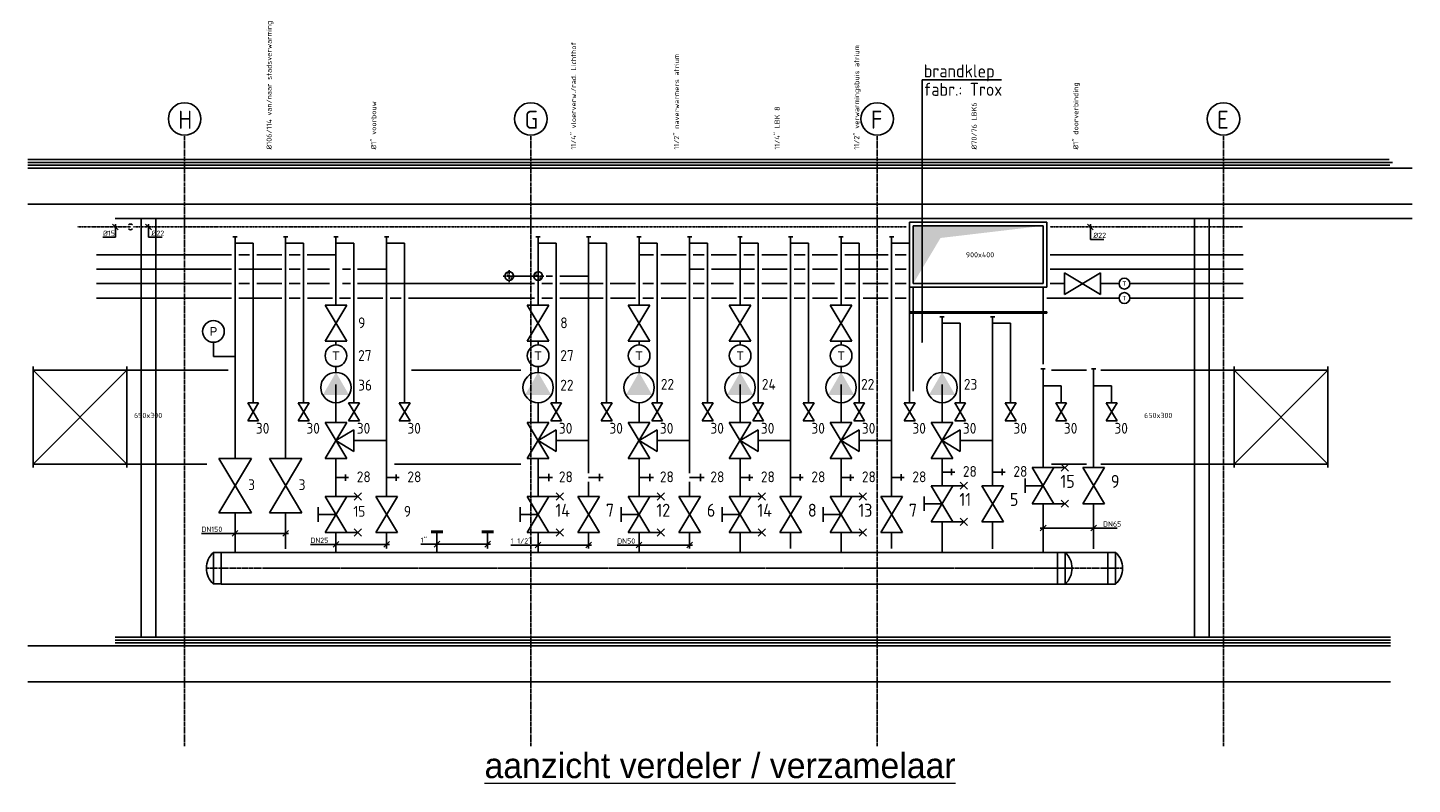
# Model space of a CAD drawing. Header units: millimetres. Extents: x -75 to 108309, y -75 to 76928.
# Tile 29 of 31: x 90459 to 100055, y 62519 to 67761. Entities that reach past the tile are written whole.
import ezdxf
from ezdxf.enums import TextEntityAlignment as Align

# ---------------------------------------------------------------- set-up
doc = ezdxf.new("R2010")
doc.units = ezdxf.units.MM
for name, pattern in [('2322107', [2000, 1000, 1000]), ('2322108', [7, 5, -2]), ('2322109', [10, 5, -2, 1, -2]), ('CENTER2', [28.575, 19.05, -3.175, 3.175, -3.175]), ('SMALL_DASH', [1.5, 0.5, -1])]:
    doc.linetypes.add(name, pattern=pattern)
for name, color, linetype in [('BL$2----BOUWKUNDIG', 8, 'Continuous'), ('BT$2----BOUWKUNDIG', 7, 'Continuous'), ('WL531---', 5, '2322109'), ('WL561---', 4, 'Continuous'), ('WL561---_AANVOER', 1, '2322107'), ('WL561---_AANVOER_D', 1, 'Continuous'), ('WL561---_AANVOER_HARTLIJ', 1, 'CENTER2'), ('WL561---_RETOUR', 5, '2322108'), ('WL561---_RETOUR_D', 5, 'Continuous'), ('WL561---_RETOUR_HARTLIJN', 1, 'CENTER2'), ('WL570---_TOEVOER_D', 3, 'Continuous'), ('WM531---', 1, 'Continuous'), ('WM5501--', 1, 'Continuous'), ('WM561---_AANVOER', 1, 'Continuous'), ('WM561---_RETOUR', 1, 'Continuous'), ('WM570---_RETOUR', 1, 'Continuous'), ('WM570---_TOEVOER', 1, 'Continuous')]:
    doc.layers.add(name, color=color, linetype=linetype)
doc.layers.add('BL$5----', color=7, linetype='Continuous', lineweight=0)
doc.styles.add('BURO-018', font='BUROFONT', dxfattribs={"height": 1.8})
doc.styles.add('EURO', font='eurr____.ttf', dxfattribs={"height": 90})
doc.styles.add('STABICAD-018', font='ISOCP.SHX', dxfattribs={"height": 36})
doc.styles.add('STABICAD-025', font='ISOCP.SHX', dxfattribs={"height": 50})
doc.dimstyles.new('STABICAD', dxfattribs={"dimscale": 50, "dimtxt": 1.8, "dimasz": 2, "dimexe": 0, "dimexo": 0, "dimgap": 1.5, "dimtad": 0, "dimdec": 0, "dimzin": 0, "dimdsep": 46, "dimtxsty": 'STABICAD-018', "dimblk1": 'OBLIQUE', "dimblk2": 'OBLIQUE', "dimsah": 1, "dimcen": -3, "dimadec": 1, "dimazin": 0, "dimtfac": 1, "dimtdec": 0, "dimtofl": 0, "dimtmove": 2, "dimatfit": 3, "dimfxl": 1, "dimtvp": 1.055556, "dimtolj": 1, "dimtzin": 0, "dimarcsym": 0})

# ---------------------------------------------------------------- blocks, each defined once
blk = doc.blocks.new('*U442')
at = {"color": 0, "linetype": 'Continuous'}
for p, q in [((0, 109.6), (5849, 109.6)), ((0, -109.6), (0, 109.6)), ((5849, 109.6), (5849, -109.6)), ((0, -109.6), (5849, -109.6))]:
    blk.add_line(p, q, dxfattribs=at)
at = {"layer": 'WL561---_AANVOER_HARTLIJ', "linetype": 'CENTER2'}
blk.add_line((0, 0), (5849, 0), dxfattribs=at)
at = {"layer": 'WM561---_RETOUR', "color": 2, "style": 'STABICAD-018'}
for tag, p in [('CODE', (91799.5, 65457.9)), ('SECTIONCODE', (93613.4, 65517.9)), ('POSITIONCODE', (93613.4, 65517.9))]:
    blk.add_attdef(tag, p, '', height=1.2, dxfattribs=at)
blk = doc.blocks.new('*U439')
at = {"color": 0, "linetype": 'Continuous'}
for p, q in [((0, 109.6), (53, 109.6)), ((0, 109.6), (0, -109.6)), ((0, 109.6), (0, -109.6)), ((53, -109.6), (53, 109.6)), ((0, -109.6), (53, -109.6))]:
    blk.add_line(p, q, dxfattribs=at)
blk.add_arc((-45, 0), 147, 311.81031, 48.18969, dxfattribs=at)
at = {"layer": 'WL561---_AANVOER_HARTLIJ', "linetype": 'CENTER2'}
blk.add_line((0, 0), (102, 0), dxfattribs=at)
at = {"layer": 'WM561---_RETOUR', "color": 2, "style": 'STABICAD-018'}
for tag, p in [('CODE', (97595.5, 65557.9)), ('SECTIONCODE', (97595.5, 65457.9)), ('POSITIONCODE', (97595.5, 65457.9))]:
    blk.add_attdef(tag, p, '', height=1.2, dxfattribs=at)
blk = doc.blocks.new('*U440')
at = {"color": 0, "linetype": 'Continuous'}
for p, q in [((0, 109.5), (53, 109.5)), ((0, 109.5), (0, -109.6)), ((0, 109.5), (0, -109.6)), ((53, -109.6), (53, 109.5)), ((0, -109.6), (53, -109.6))]:
    blk.add_line(p, q, dxfattribs=at)
blk.add_arc((-45, 0), 147, 311.81031, 48.18969, dxfattribs=at)
at = {"layer": 'WL561---_AANVOER_HARTLIJ', "linetype": 'CENTER2'}
blk.add_line((0, 0), (102, 0), dxfattribs=at)
at = {"layer": 'WM561---_RETOUR', "color": 2, "style": 'STABICAD-018'}
for tag, p in [('CODE', (91799.5, 65557.9)), ('SECTIONCODE', (91799.5, 65457.9)), ('POSITIONCODE', (91799.5, 65457.9))]:
    blk.add_attdef(tag, p, '', height=1.2, dxfattribs=at)
blk = doc.blocks.new('*U437')
at = {"color": 0, "linetype": 'Continuous'}
for p, q in [((5499, 109.6, 420), (5849, 109.6, 420)), ((5849, 109.6, 420), (5849, -109.6, 420)), ((5499, -109.6, 420), (5849, -109.6, 420))]:
    blk.add_line(p, q, dxfattribs=at)
at = {"layer": 'WL561---_RETOUR_HARTLIJN', "linetype": 'CENTER2'}
blk.add_line((0, 0, 420), (5849, 0, 420), dxfattribs=at)
at = {"layer": 'WM561---_RETOUR', "color": 2, "style": 'STABICAD-018'}
for tag, p in [('SECTIONCODE', (95073.5, 65607.9, -420)), ('POSITIONCODE', (95073.5, 65607.9, -420)), ('CODE', (92149.5, 65457.9, -420))]:
    blk.add_attdef(tag, p, '', height=1.2, dxfattribs=at)
blk = doc.blocks.new('*U438')
at = {"color": 0, "linetype": 'Continuous'}
for p, q in [((0, 109.6, 420), (53, 109.6, 420)), ((0, 109.6, 420), (0, -109.6, 420)), ((0, 109.6, 420), (0, -109.6, 420)), ((53, -109.6, 420), (53, 109.6, 420)), ((0, -109.6, 420), (53, -109.6, 420))]:
    blk.add_line(p, q, dxfattribs=at)
blk.add_arc((-45, 0, 420), 147, 311.81031, 48.18969, dxfattribs=at)
at = {"layer": 'WL561---_RETOUR_HARTLIJN', "linetype": 'CENTER2'}
blk.add_line((0, 0, 420), (102, 0, 420), dxfattribs=at)
at = {"layer": 'WM561---_RETOUR', "color": 2, "style": 'STABICAD-018'}
for tag, p in [('CODE', (97945.5, 65557.9, -420)), ('SECTIONCODE', (97945.5, 65457.9, -420)), ('POSITIONCODE', (97945.5, 65457.9, -420))]:
    blk.add_attdef(tag, p, '', height=1.2, dxfattribs=at)
blk = doc.blocks.new('PI_SYM115')
at = {"color": 0, "linetype": 'Continuous'}
for p, q in [((-2.5, 1.5), (2.5, -1.5)), ((-2.5, -1.5), (-2.5, 1.5)), ((2.5, 1.5), (-2.5, -1.5)), ((2.5, -1.5), (2.5, 1.5))]:
    blk.add_line(p, q, dxfattribs=at)
at = {"color": 0, "linetype": 'Continuous', "style": 'BURO-018'}
blk.add_attdef('PRODUCTCODE', text='', height=1.8, dxfattribs=at).set_placement((0, 0), align=Align.MIDDLE)
blk = doc.blocks.new('PI_SYM138')
at = {"color": 0, "linetype": 'Continuous'}
for p, q in [((-1, 2.5), (1, 2.5)), ((0, 0), (0, 2.5)), ((-2.5, 1.5), (2.5, -1.5)), ((-2.5, -3), (-2.5, 1.5)), ((2.5, 1.5), (-2.5, -1.5)), ((2.5, -3), (2.5, 1.5)), ((-3, -3.5), (-2, -2.5)), ((-3, -2.5), (-2, -3.5)), ((2, -3.5), (3, -2.5)), ((2, -2.5), (3, -3.5))]:
    blk.add_line(p, q, dxfattribs=at)
at = {"color": 0, "linetype": 'Continuous', "style": 'BURO-018'}
blk.add_attdef('PRODUCTCODE', text='', height=1.8, dxfattribs=at).set_placement((0, 0), align=Align.MIDDLE)
blk = doc.blocks.new('PI_SYM111')
at = {"color": 0, "linetype": 'Continuous'}
blk.add_circle((0, 0), 1.5, dxfattribs=at)
at = {"color": 0, "linetype": 'Continuous', "style": 'BURO-018'}
for tag, height in [('PRODUCTCODE', 1.8), ('INDICATIONTEXT', 1.3)]:
    blk.add_attdef(tag, text='', height=height, dxfattribs=at).set_placement((0, 0), align=Align.MIDDLE)
blk = doc.blocks.new('PI_SYM137')
at = {"color": 0, "linetype": 'Continuous'}
for p, q in [((-1.25, 0.75), (-1.25, -0.75)), ((-1.25, 0.75), (1.25, -0.75)), ((-1.25, -0.75), (1.25, 0.75)), ((1.25, -0.75), (1.25, 0.75))]:
    blk.add_line(p, q, dxfattribs=at)
at = {"color": 0, "linetype": 'Continuous', "style": 'BURO-018'}
blk.add_attdef('PRODUCTCODE', text='', height=1.8, dxfattribs=at).set_placement((0, 0), align=Align.MIDDLE)
blk = doc.blocks.new('PI_SYM116')
at = {"color": 0, "linetype": 'Continuous'}
for p, q in [((-2.5, 1.5), (2.5, -1.5)), ((-2.5, -1.5), (-2.5, 1.5)), ((2.5, 1.5), (-2.5, -1.5)), ((-1.5, -2.5), (0, 0)), ((0, 0), (1.5, -2.5)), ((2.5, -1.5), (2.5, 1.5)), ((1.5, -2.5), (-1.5, -2.5))]:
    blk.add_line(p, q, dxfattribs=at)
at = {"color": 0, "linetype": 'Continuous', "style": 'BURO-018'}
blk.add_attdef('PRODUCTCODE', text='', height=1.8, dxfattribs=at).set_placement((0, 0), align=Align.MIDDLE)
blk = doc.blocks.new('PI_SYM114')
at = {"color": 0, "linetype": 'Continuous'}
blk.add_circle((0, 0), 3, dxfattribs=at)
blk.add_solid([(-1.5, 2.6), (3, 0), (-1.5, -2.6)], dxfattribs=at)
at = {"color": 0, "linetype": 'Continuous', "style": 'BURO-018'}
blk.add_attdef('PRODUCTCODE', text='', height=1.8, dxfattribs=at).set_placement((0, 0), align=Align.MIDDLE)
blk = doc.blocks.new('PI_SYM112')
at = {"color": 0, "linetype": 'Continuous'}
blk.add_circle((0, 0), 1.5, dxfattribs=at)
at = {"color": 0, "linetype": 'Continuous', "style": 'BURO-018'}
for tag, height in [('PRODUCTCODE', 1.8), ('INDICATIONTEXT', 1.3)]:
    blk.add_attdef(tag, text='', height=height, dxfattribs=at).set_placement((0, 0), align=Align.MIDDLE)
blk = doc.blocks.new('PI_SYM150')
at = {"color": 0, "linetype": 'Continuous'}
for p, q in [((0, 0), (0, -5)), ((-1.25, -3.75), (1.25, -3.75))]:
    blk.add_line(p, q, dxfattribs=at)
at = {"color": 0, "linetype": 'Continuous', "style": 'BURO-018', "flags": 1}
blk.add_attdef('CODE', text='', height=1.8, dxfattribs=at).set_placement((0.26, -8), align=Align.CENTER)
blk = doc.blocks.new('*U444')
at = {"color": 0, "linetype": 'Continuous'}
for p, q in [((-448.6, 0), (-583.8, 0)), ((20, 0), (-448.6, 0)), ((-370, -20), (-330, 20)), ((-20, -20), (20, 20))]:
    blk.add_line(p, q, dxfattribs=at)
at = {"color": 0, "linetype": 'Continuous', "style": 'STABICAD-018'}
blk.add_text('DN150', height=36, dxfattribs=at).set_placement((-583.8, 10))
at = {"layer": 'WM561---_RETOUR', "color": 2, "style": 'STABICAD-018'}
blk.add_attdef('CODE', (92246.5, 65699.2), '', height=1.2, dxfattribs=at)
blk = doc.blocks.new('*U446')
at = {"color": 0, "linetype": 'Continuous'}
for p, q in [((-409.8, 0), (-528.5, 0)), ((20, 0), (-409.8, 0)), ((-371, -20), (-331, 20)), ((-20, -20), (20, 20))]:
    blk.add_line(p, q, dxfattribs=at)
at = {"color": 0, "linetype": 'Continuous', "style": 'STABICAD-018'}
blk.add_text('DN25', height=36, dxfattribs=at).set_placement((-528.5, 10))
at = {"layer": 'WM561---_RETOUR', "color": 2, "style": 'STABICAD-018'}
blk.add_attdef('CODE', (92946.5, 65623.1), '', height=1.2, dxfattribs=at)
blk = doc.blocks.new('*U445')
at = {"color": 0, "linetype": 'Continuous'}
for p, q in [((-411.3, 0), (-463.7, 0)), ((20, 0), (-411.3, 0)), ((-371, -20), (-331, 20)), ((-20, -20), (20, 20))]:
    blk.add_line(p, q, dxfattribs=at)
at = {"color": 0, "linetype": 'Continuous', "style": 'STABICAD-018'}
blk.add_text("1''", height=36, dxfattribs=at).set_placement((-463.7, 10))
at = {"layer": 'WM561---_RETOUR', "color": 2, "style": 'STABICAD-018'}
blk.add_attdef('CODE', (93646.5, 65624.3), '', height=1.2, dxfattribs=at)
blk = doc.blocks.new('*U443')
at = {"color": 0, "linetype": 'Continuous'}
for p, q in [((-404.6, 0), (-539.8, 0)), ((20, 0), (-404.6, 0)), ((-370, -20), (-330, 20)), ((-20, -20), (20, 20))]:
    blk.add_line(p, q, dxfattribs=at)
at = {"color": 0, "linetype": 'Continuous', "style": 'STABICAD-018'}
blk.add_text("1 1/2''", height=36, dxfattribs=at).set_placement((-539.8, 10))
at = {"layer": 'WM561---_RETOUR', "color": 2, "style": 'STABICAD-018'}
blk.add_attdef('CODE', (94346.5, 65618.4), '', height=1.2, dxfattribs=at)
blk = doc.blocks.new('*U450')
at = {"color": 0, "linetype": 'Continuous'}
for p, q in [((-384.9, 0), (-502.2, 0)), ((20, 0), (-384.9, 0)), ((-370, -20), (-330, 20)), ((-20, -20), (20, 20))]:
    blk.add_line(p, q, dxfattribs=at)
at = {"color": 0, "linetype": 'Continuous', "style": 'STABICAD-018'}
blk.add_text('DN50', height=36, dxfattribs=at).set_placement((-502.2, 10))
at = {"layer": 'WM561---_RETOUR', "color": 2, "style": 'STABICAD-018'}
blk.add_attdef('CODE', (95046.5, 65618), '', height=1.2, dxfattribs=at)
blk = doc.blocks.new('*U447')
at = {"color": 0, "linetype": 'Continuous'}
blk.add_circle((0, 0, 500), 30.1, dxfattribs=at)
at = {"layer": 'WL561---_AANVOER_HARTLIJ', "linetype": 'CENTER2'}
for p, q in [((-42.2, 0), (42.2, 0)), ((0, -42.2), (0, 42.2))]:
    blk.add_line(p, q, dxfattribs=at)
at = {"layer": 'WL561---_AANVOER_HARTLIJ', "linetype": 'SMALL_DASH'}
blk.add_circle((0, 0, 500), 30.1, dxfattribs=at)
at = {"layer": 'WL561---_AANVOER_HARTLIJ', "linetype": 'CENTER2'}
blk.add_circle((0, 0, 500), 0.0125, dxfattribs=at)
at = {"layer": 'WL561---_AANVOER_HARTLIJ', "linetype": 'SMALL_DASH'}
for centre, start, end in [((0, 15.1, 500), 90, 270), ((0, -15.1, 500), 270, 90)]:
    blk.add_arc(centre, 15.1, start, end, dxfattribs=at)
at = {"layer": 'WM561---_RETOUR', "color": 2, "style": 'STABICAD-018'}
for tag, p in [('SECTIONCODE', (93996.5, 67631.9, -250.5)), ('POSITIONCODE', (93996.5, 67631.9, -250.5)), ('CODE', (93996.5, 67481.9, -500))]:
    blk.add_attdef(tag, p, '', height=1.2, dxfattribs=at)
blk = doc.blocks.new('*U449')
at = {"color": 0, "linetype": 'Continuous'}
for p, q in [((-400, 475, -3000), (-395, 475, -3000)), ((-400, -475, -3000), (-400, 475, -3000)), ((-395, -475, -3000), (-395, 475, -3000)), ((-350, 450, -3000), (-395, 450, -3000)), ((-350, 450, -3000), (-225, 450, -3000)), ((-400, -475, -3000), (-395, -475, -3000)), ((-350, -450, -3000), (-395, -450, -3000)), ((-350, -450, -3000), (-225, -450, -3000))]:
    blk.add_line(p, q, dxfattribs=at)
at = {"layer": 'WM561---_RETOUR', "color": 2, "style": 'STABICAD-018'}
for tag, p in [('CODE', (98636, 67365, 3000)), ('SECTIONCODE', (98636, 67265, 3000)), ('POSITIONCODE', (98636, 67265, 3000))]:
    blk.add_attdef(tag, p, '', height=1.8, dxfattribs=at)
blk = doc.blocks.new('*U448')
at = {"linetype": 'Continuous'}
blk.add_hatch(color=0, dxfattribs=at).paths.add_polyline_path([(-450, -200), (450, -200), (450, 200), (261, -116)], flags=0)
at = {"color": 0, "linetype": 'Continuous'}
for p, q in [((-475, 225, -3400), (475, 225, -3400)), ((-475, -225, -3400), (-475, 225, -3400)), ((-450, 200, -3400), (450, 200, -3400)), ((-450, -200, -3400), (-450, 200, -3400)), ((450, 200, -3400), (450, -200, -3400)), ((475, 225, -3400), (475, -225, -3400)), ((475, -225, -3400), (-475, -225, -3400)), ((450, -200, -3400), (-450, -200, -3400))]:
    blk.add_line(p, q, dxfattribs=at)
at = {"layer": 'WM561---_RETOUR', "color": 2, "style": 'STABICAD-018'}
for tag in ['CODE', 'SECTIONCODE', 'POSITIONCODE']:
    blk.add_attdef(tag, (98636, 67265, 3400), '', height=1.8, dxfattribs=at)
blk = doc.blocks.new('*U451')
at = {"color": 0, "linetype": 'Continuous', "style": 'STABICAD-018'}
blk.add_text('900x400', height=36, dxfattribs=at).set_placement((-85.4, -18, -3450))
at = {"layer": 'WM561---_RETOUR', "color": 2, "style": 'STABICAD-018'}
blk.add_attdef('CODE', (97046.5, 67629.6, 3450), '', height=1.8, dxfattribs=at)
blk = doc.blocks.new('*U452')
at = {"color": 0, "linetype": 'Continuous'}
for p, q in [((-20, -20), (20, 20)), ((-20, 0), (395.1, 0)), ((330, -20), (370, 20)), ((395.1, 0), (513.8, 0))]:
    blk.add_line(p, q, dxfattribs=at)
at = {"color": 0, "linetype": 'Continuous', "style": 'STABICAD-018'}
blk.add_text('DN65', height=36, dxfattribs=at).set_placement((415.1, 10))
at = {"layer": 'WM561---_RETOUR', "color": 2, "style": 'STABICAD-018'}
blk.add_attdef('CODE', (97496.5, 65736.1), '', height=1.2, dxfattribs=at)
blk = doc.blocks.new('*U453')
at = {"color": 0, "linetype": '2322109'}
blk.add_line((0, 0), (0, 0, -100), dxfattribs=at)
at = {"color": 0, "linetype": 'Continuous'}
for start, end in [(45, 135), (225, 315)]:
    blk.add_arc((0, 0), 20, start, end, dxfattribs=at)
at = {"layer": 'BL$2----BOUWKUNDIG', "color": 2, "style": 'STABICAD-018'}
for tag, p in [('SECTIONCODE', (91171.2, 67882.4, -49.5)), ('POSITIONCODE', (91171.2, 67882.4, -49.5)), ('CODE', (91171.2, 67822.4))]:
    blk.add_attdef(tag, p, '', height=1.2, dxfattribs=at)
blk = doc.blocks.new('*U455')
at = {"color": 0, "linetype": 'Continuous'}
for p, q in [((20, -20), (-20, 20)), ((0, 20), (0, -71.8)), ((0, -71.8), (-86.3, -71.8))]:
    blk.add_line(p, q, dxfattribs=at)
at = {"color": 0, "linetype": 'Continuous', "style": 'STABICAD-018'}
blk.add_text('%%c15', height=36, dxfattribs=at).set_placement((-86.3, -61.8))
at = {"layer": 'BL$2----BOUWKUNDIG', "color": 2, "style": 'STABICAD-018'}
blk.add_attdef('CODE', (91066.5, 67822.4), '', height=1.2, dxfattribs=at)
blk = doc.blocks.new('*U454')
at = {"color": 0, "linetype": 'Continuous'}
for p, q in [((20, -20), (-20, 20)), ((0, 20), (0, -71.8)), ((0, -71.8), (94.2, -71.8))]:
    blk.add_line(p, q, dxfattribs=at)
at = {"color": 0, "linetype": 'Continuous', "style": 'STABICAD-018'}
blk.add_text('%%c22', height=36, dxfattribs=at).set_placement((20, -61.8))
at = {"layer": 'BL$2----BOUWKUNDIG', "color": 2, "style": 'STABICAD-018'}
blk.add_attdef('CODE', (91296.5, 67822.4), '', height=1.2, dxfattribs=at)
blk = doc.blocks.new('*U456')
at = {"color": 0, "linetype": 'Continuous'}
for p, q in [((20, -20), (-20, 20)), ((0, 20), (0, -86.4)), ((0, -86.4), (94.2, -86.4))]:
    blk.add_line(p, q, dxfattribs=at)
at = {"color": 0, "linetype": 'Continuous', "style": 'STABICAD-018'}
blk.add_text('%%c22', height=36, dxfattribs=at).set_placement((20, -76.4))
at = {"layer": 'BL$2----BOUWKUNDIG', "color": 2, "style": 'STABICAD-018'}
blk.add_attdef('CODE', (97823.9, 67822.4), '', height=1.2, dxfattribs=at)
blk = doc.blocks.new('_Oblique')
at = {"color": 0, "linetype": 'ByBlock', "lineweight": -2}
blk.add_line((-0.5, -0.5), (0.5, 0.5), dxfattribs=at)

msp = doc.modelspace()

# ---------------------------------------------------------------- linework, layer by layer
at = {"layer": 'BL$2----BOUWKUNDIG', "color": 1, "linetype": 'CENTER2'}
for p, q in [((91546.5, 62784.4), (91546.5, 67016.1)), ((93946.5, 62784.4), (93946.5, 67016.1)), ((96346.5, 62784.4), (96346.5, 67016.1)), ((98746.5, 62784.4), (98746.5, 67016.1))]:
    msp.add_line(p, q, dxfattribs=at)
at = {"layer": 'BL$2----BOUWKUNDIG'}
for p, q in [((99895.2, 66848.1), (90459, 66848.1)), ((99919.1, 66828.1), (90459, 66828.1)), ((99899.1, 66808.1), (90459, 66808.1)), ((99899.1, 66808.1), (90459, 66808.1)), ((100055.2, 66788.1), (90459, 66788.1)), ((100055.2, 66538.1), (90459, 66538.1)), ((100055.2, 66438.1), (91065.4, 66438.1)), ((91246.5, 66438.1), (91246.5, 63538.1)), ((91346.5, 66438.1), (91346.5, 63538.1)), ((98546.5, 66438.1), (98546.5, 63538.1)), ((98646.5, 66438.1), (98646.5, 63538.1)), ((99903.9, 63538.1), (91065.4, 63538.1)), ((99903.4, 63478.1), (90459, 63478.1)), ((99903.9, 63518.1), (91065.4, 63518.1)), ((99903.9, 63498.1), (91065.4, 63498.1)), ((99903.4, 63228.1), (90459, 63228.1))]:
    msp.add_line(p, q, dxfattribs=at)
at = {"layer": 'BT$2----BOUWKUNDIG', "color": 2}
for centre in [(91546.5, 67128.8), (93946.5, 67128.8), (96346.5, 67128.8), (98746.5, 67128.8)]:
    msp.add_circle(centre, 112.7, dxfattribs=at)
at = {"layer": 'WL531---', "linetype": '2322109'}
for p, q in [((91171.2, 66380.9), (90804.1, 66380.9)), ((96546.5, 66380.9), (91191.2, 66380.9)), ((98878.1, 66380.9), (97546.5, 66380.9))]:
    msp.add_line(p, q, dxfattribs=at)
at = {"layer": 'WL561---_AANVOER', "linetype": '2322107'}
for p, q in [((91896.5, 66313.1), (91896.5, 64775.6)), ((92595.5, 66313.1), (92595.5, 65838.1)), ((93996.5, 66313.1), (93996.5, 66188.1)), ((94696.5, 66313.1), (94696.5, 65838.1)), ((95396.5, 66313.1), (95396.5, 65838.1)), ((96096.5, 66313.1), (96096.5, 65838.1)), ((91896.5, 66268.1), (92021.5, 66268.1)), ((92021.5, 66268.1), (92021.5, 65163)), ((92595.5, 66268.1), (92720.5, 66268.1)), ((92720.5, 66268.1), (92720.5, 65163)), ((93996.5, 66268.1), (94121.5, 66268.1)), ((94121.5, 66268.1), (94121.5, 65163)), ((94696.5, 66268.1), (94821.5, 66268.1)), ((94821.5, 66268.1), (94821.5, 65163)), ((95396.5, 66268.1), (95521.5, 66268.1)), ((95521.5, 66268.1), (95521.5, 65163)), ((96096.5, 66268.1), (96221.5, 66268.1)), ((96221.5, 66268.1), (96221.5, 65163)), ((91871.5, 66188.1), (90935.5, 66188.1)), ((91996.5, 66188.1), (91921.5, 66188.1)), ((92221.5, 66188.1), (92046.5, 66188.1)), ((92346.5, 66188.1), (92271.5, 66188.1)), ((92595.5, 66188.1), (92396.5, 66188.1)), ((93996.5, 66188.1), (93996.5, 66040.4)), ((94796.5, 66188.1), (94698.4, 66188.1)), ((95021.5, 66188.1), (94846.5, 66188.1)), ((95146.5, 66188.1), (95071.5, 66188.1)), ((95371.5, 66188.1), (95196.5, 66188.1)), ((95496.5, 66188.1), (95421.5, 66188.1)), ((95721.5, 66188.1), (95546.5, 66188.1)), ((95846.5, 66188.1), (95771.5, 66188.1)), ((96071.5, 66188.1), (95896.5, 66188.1)), ((96421.5, 66188.1), (96121.5, 66188.1)), ((96546.5, 66188.1), (96471.5, 66188.1)), ((98883.7, 66188.1), (97546.5, 66188.1)), ((93996.5, 66040.4), (93796.5, 66040.4)), ((93996.5, 66040.4), (93996.5, 65838.1)), ((91871.5, 65988.1), (90935.5, 65988.1)), ((91996.5, 65988.1), (91921.5, 65988.1)), ((92221.5, 65988.1), (92046.5, 65988.1)), ((92346.5, 65988.1), (92271.5, 65988.1)), ((92550.5, 65988.1), (92396.5, 65988.1)), ((92695.5, 65988.1), (92640.5, 65988.1)), ((93971.5, 65988.1), (92745.5, 65988.1)), ((94096.5, 65988.1), (94021.5, 65988.1)), ((94446.5, 65988.1), (94146.5, 65988.1)), ((94671.5, 65988.1), (94496.5, 65988.1)), ((94796.5, 65988.1), (94721.5, 65988.1)), ((95021.5, 65988.1), (94846.5, 65988.1)), ((95146.5, 65988.1), (95071.5, 65988.1)), ((95351.5, 65988.1), (95196.5, 65988.1)), ((95496.5, 65988.1), (95421.5, 65988.1)), ((95721.5, 65988.1), (95546.5, 65988.1)), ((95846.5, 65988.1), (95771.5, 65988.1)), ((96051.5, 65988.1), (95896.5, 65988.1)), ((96196.5, 65988.1), (96121.5, 65988.1)), ((96421.5, 65988.1), (96246.5, 65988.1)), ((96546.5, 65988.1), (96471.5, 65988.1)), ((96751.5, 65988.1), (96596.5, 65988.1)), ((96896.5, 65988.1), (96841.5, 65988.1)), ((97121.5, 65988.1), (96946.5, 65988.1)), ((97246.5, 65988.1), (97171.5, 65988.1)), ((97643.9, 65988.1), (97546.5, 65988.1)), ((98022.6, 65988.1), (97893.9, 65988.1)), ((98883.7, 65988.1), (98097.6, 65988.1)), ((96796.5, 65758.1), (96796.5, 65373.1)), ((96796.5, 65713.1), (96921.5, 65713.1)), ((96921.5, 65713.1), (96921.5, 65163)), ((91746.5, 65481.9), (91746.5, 65581.9)), ((92595.5, 65588.1), (92595.5, 65563.1)), ((93996.5, 65588.1), (93996.5, 65563.1)), ((94696.5, 65588.1), (94696.5, 65563.1)), ((95396.5, 65588.1), (95396.5, 65563.1)), ((96096.5, 65588.1), (96096.5, 65563.1)), ((91896.5, 65481.9), (91746.5, 65481.9)), ((92595.5, 65413.1), (92595.5, 65373.1)), ((93996.5, 65413.1), (93996.5, 65373.1)), ((94696.5, 65413.1), (94696.5, 65373.1)), ((95396.5, 65413.1), (95396.5, 65373.1)), ((96096.5, 65413.1), (96096.5, 65373.1)), ((97496.5, 65397.2), (97496.5, 64713.1)), ((92595.5, 65288.1), (92595.5, 65025.6)), ((95396.5, 65288.1), (95396.5, 65025.6)), ((96096.5, 65288.1), (96096.5, 65025.6)), ((96796.5, 65288.1), (96796.5, 65025.6)), ((97496.5, 65280.2), (97621.5, 65280.2)), ((97621.5, 65280.2), (97621.5, 65163)), ((93996.5, 65163.1), (93996.5, 65025.6)), ((94696.5, 65163.1), (94696.5, 65025.6)), ((92720.5, 64900.6), (92946.5, 64900.6)), ((94121.5, 64900.6), (94347.5, 64900.6)), ((94821.5, 64900.6), (95047.5, 64900.6)), ((95521.5, 64900.6), (95747.5, 64900.6)), ((96221.5, 64900.6), (96447.5, 64900.6)), ((96921.5, 64900.6), (97147.5, 64900.6)), ((92595.5, 64775.6), (92595.5, 64644.4)), ((93996.5, 64775.6), (93996.5, 64644.4)), ((94696.5, 64775.6), (94696.5, 64644.4)), ((95396.5, 64775.6), (95396.5, 64644.4)), ((96096.5, 64775.6), (96096.5, 64644.4)), ((96796.5, 64775.6), (96796.5, 64588.1)), ((92595.5, 64644.4), (92595.5, 64513.1)), ((93996.5, 64644.4), (93996.5, 64513.1)), ((94696.5, 64644.4), (94696.5, 64513.1)), ((95396.5, 64644.4), (95396.5, 64513.1)), ((96096.5, 64644.4), (96096.5, 64513.1)), ((91896.5, 64400.6), (91896.5, 64125.9)), ((97496.5, 64463.1), (97496.5, 64125.9)), ((96796.5, 64338.1), (96796.5, 64125.9)), ((92595.5, 64263.3), (92595.5, 64125.9)), ((93295.5, 64263.6), (93295.5, 64125.9)), ((93996.5, 64263.1), (93996.5, 64125.9)), ((94696.5, 64263.1), (94696.5, 64125.9)), ((95396.5, 64263.1), (95396.5, 64125.9)), ((96096.5, 64263.1), (96096.5, 64125.9))]:
    msp.add_line(p, q, dxfattribs=at)
at = {"layer": 'WL561---_RETOUR', "linetype": '2322108'}
for p, q in [((92231.5, 66313.1), (92261.5, 66313.1)), ((92246.5, 66313.1), (92246.5, 64775.6)), ((92931.5, 66313.1), (92961.5, 66313.1)), ((92946.5, 66313.1), (92946.5, 66188.1)), ((94331.5, 66313.1), (94361.5, 66313.1)), ((94346.5, 66313.1), (94346.5, 66188.1)), ((95031.5, 66313.1), (95061.5, 66313.1)), ((95046.5, 66313.1), (95046.5, 66188.1)), ((95731.5, 66313.1), (95761.5, 66313.1)), ((95746.5, 66313.1), (95746.5, 66188.1)), ((96431.5, 66313.1), (96461.5, 66313.1)), ((96446.5, 66313.1), (96446.5, 66188.1)), ((92246.5, 66268.1), (92371.5, 66268.1)), ((92371.5, 66268.1), (92371.5, 65163)), ((92946.5, 66268.1), (93071.5, 66268.1)), ((93071.5, 66268.1), (93071.5, 65163)), ((94346.5, 66268.1), (94471.5, 66268.1)), ((94471.5, 66268.1), (94471.5, 65163)), ((95046.5, 66268.1), (95171.5, 66268.1)), ((95171.5, 66268.1), (95171.5, 65163)), ((95746.5, 66268.1), (95871.5, 66268.1)), ((95871.5, 66268.1), (95871.5, 65163)), ((96446.5, 66268.1), (96571.5, 66268.1)), ((96571.5, 66268.1), (96571.5, 65163)), ((92946.5, 66188.1), (92946.5, 64900.6)), ((94346.5, 66188.1), (94346.5, 64900.6)), ((95046.5, 66188.1), (95046.5, 66088.1)), ((95746.5, 66188.1), (95746.5, 64900.6)), ((96446.5, 66188.1), (96446.5, 64900.6)), ((91871.5, 66088.1), (90935.5, 66088.1)), ((92221.5, 66088.1), (91921.5, 66088.1)), ((92346.5, 66088.1), (92271.5, 66088.1)), ((92550.5, 66088.1), (92396.5, 66088.1)), ((92695.5, 66088.1), (92640.5, 66088.1)), ((92946.5, 66088.1), (92745.5, 66088.1)), ((94096.5, 66040.4), (94051.7, 66040.4)), ((94346.5, 66040.4), (94146.5, 66040.4)), ((95046.5, 66088.1), (95046.5, 64900.6)), ((95146.5, 66088.1), (95046.5, 66088.1)), ((95496.5, 66088.1), (95196.5, 66088.1)), ((95721.5, 66088.1), (95546.5, 66088.1)), ((95846.5, 66088.1), (95771.5, 66088.1)), ((96071.5, 66088.1), (95896.5, 66088.1)), ((96421.5, 66088.1), (96121.5, 66088.1)), ((96546.5, 66088.1), (96471.5, 66088.1)), ((98883.7, 66088.1), (97546.5, 66088.1)), ((91871.5, 65888.1), (90935.5, 65888.1)), ((92221.5, 65888.1), (91921.5, 65888.1)), ((92346.5, 65888.1), (92271.5, 65888.1)), ((92570.5, 65888.1), (92396.5, 65888.1)), ((92695.5, 65888.1), (92620.5, 65888.1)), ((92921.5, 65888.1), (92745.5, 65888.1)), ((93046.5, 65888.1), (92971.5, 65888.1)), ((93971.5, 65888.1), (93096.5, 65888.1)), ((94096.5, 65888.1), (94021.5, 65888.1)), ((94446.5, 65888.1), (94146.5, 65888.1)), ((94671.5, 65888.1), (94496.5, 65888.1)), ((94796.5, 65888.1), (94721.5, 65888.1)), ((95021.5, 65888.1), (94846.5, 65888.1)), ((95146.5, 65888.1), (95071.5, 65888.1)), ((95371.5, 65888.1), (95196.5, 65888.1)), ((95496.5, 65888.1), (95421.5, 65888.1)), ((95721.5, 65888.1), (95546.5, 65888.1)), ((95846.5, 65888.1), (95771.5, 65888.1)), ((96071.5, 65888.1), (95896.5, 65888.1)), ((96196.5, 65888.1), (96121.5, 65888.1)), ((96421.5, 65888.1), (96246.5, 65888.1)), ((96546.5, 65888.1), (96471.5, 65888.1)), ((98022.6, 65888.1), (97521.5, 65888.1)), ((98883.7, 65888.1), (98097.6, 65888.1)), ((97131.5, 65758.1), (97161.5, 65758.1)), ((97146.5, 65758.1), (97146.5, 64900.6)), ((97146.5, 65713.1), (97271.5, 65713.1)), ((97271.5, 65713.1), (97271.5, 65163)), ((97831.5, 65397.2), (97861.5, 65397.2)), ((97846.5, 65397.2), (97846.5, 64713.1)), ((97846.5, 65280.2), (97971.5, 65280.2)), ((97971.5, 65280.2), (97971.5, 65163)), ((92946.5, 64900.6), (92946.5, 64645.8)), ((94346.5, 64900.6), (94346.5, 64674.4)), ((95046.5, 64900.6), (95046.5, 64674.4)), ((95746.5, 64900.6), (95746.5, 64645.8)), ((96446.5, 64900.6), (96446.5, 64645.8)), ((97146.5, 64900.6), (97146.5, 64588.1)), ((92946.5, 64644.4), (92946.5, 64513.1)), ((94346.5, 64614.4), (94346.5, 64513.1)), ((95046.5, 64614.4), (95046.5, 64513.1)), ((95746.5, 64644.4), (95746.5, 64513.1)), ((96446.5, 64644.4), (96446.5, 64513.1)), ((92246.5, 64400.6), (92246.5, 64150.9)), ((97846.5, 64463.1), (97846.5, 64151.1)), ((97146.5, 64338.1), (97146.5, 64151.1)), ((92946.5, 64263.1), (92946.5, 64150.9)), ((93606.5, 64273.7), (93686.5, 64273.7)), ((93606.5, 64263.7), (93686.5, 64263.7)), ((93646.5, 64263.6), (93646.5, 64150.9)), ((94346.5, 64263.1), (94346.5, 64151.1)), ((95046.5, 64263.1), (95046.5, 64151.1)), ((95746.5, 64263.1), (95746.5, 64151.1)), ((96446.5, 64263.1), (96446.5, 64151.1))]:
    msp.add_line(p, q, dxfattribs=at)
at = {"layer": 'WL570---_TOEVOER_D', "linetype": 'Continuous'}
for p, q in [((96571.5, 65788.1), (96571.5, 65783.1)), ((97521.5, 65788.1), (96571.5, 65788.1)), ((97521.5, 65783.1), (96571.5, 65783.1)), ((96596.5, 65242.2), (96596.5, 65783.1)), ((97496.5, 65428.8), (97496.5, 65783.1)), ((97521.5, 65788.1), (97521.5, 65783.1)), ((90496.5, 65413.1), (90496.5, 64713.1)), ((91848.1, 65388.1), (90496.5, 65388.1)), ((91146.5, 65413.1), (91146.5, 64713.1)), ((93875.7, 65388.1), (93119.5, 65388.1)), ((97796.5, 65388.1), (97554.3, 65388.1)), ((99470.9, 65388.1), (97896.5, 65388.1)), ((98820.9, 65413.1), (98820.9, 64713.1)), ((99470.9, 65413.1), (99470.9, 64713.1)), ((91700, 64738.1), (90496.5, 64738.1)), ((93875.7, 64738.1), (93000.6, 64738.1)), ((97796.5, 64738.1), (97554.3, 64738.1)), ((99470.9, 64738.1), (97896.5, 64738.1))]:
    msp.add_line(p, q, dxfattribs=at)
at = {"layer": 'WL570---_TOEVOER_D', "color": 8, "linetype": 'Continuous'}
for p, q in [((90496.5, 65388.1), (91146.5, 64738.1)), ((91146.5, 65388.1), (90496.5, 64738.1)), ((98820.9, 65388.1), (99470.9, 64738.1)), ((99470.9, 65388.1), (98820.9, 64738.1))]:
    msp.add_line(p, q, dxfattribs=at)
at = {"layer": 'WM561---_RETOUR'}
for p, q in [((91881.5, 66313.1), (91911.5, 66313.1)), ((92580.5, 66313.1), (92610.5, 66313.1)), ((93981.5, 66313.1), (94011.5, 66313.1)), ((94681.5, 66313.1), (94711.5, 66313.1)), ((95381.5, 66313.1), (95411.5, 66313.1)), ((96081.5, 66313.1), (96111.5, 66313.1)), ((96781.5, 65758.1), (96811.5, 65758.1)), ((97481.5, 65397.2), (97511.5, 65397.2)), ((93255.5, 64273.6), (93335.5, 64273.6)), ((93255.5, 64263.6), (93335.5, 64263.6))]:
    msp.add_line(p, q, dxfattribs=at)

# ---------------------------------------------------------------- block references
at = {"layer": 'WL531---', "linetype": '2322109'}
msp.add_blockref('*U453', (91171.2, 66380.9), dxfattribs=at)
at = {"layer": 'WL561---', "color": 2, "linetype": 'Continuous'}
for name, p, xscale, yscale, zscale, rotation in [('PI_SYM115', (97768.9, 65988.1), 50, 50, 50, 180), ('PI_SYM115', (92595.5, 65713.1), 50, 50, 50, 90.00000000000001), ('PI_SYM115', (93996.5, 65713.1), 50, 50, 50, 90.00000000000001), ('PI_SYM115', (94696.5, 65713.1), 50, 50, 50, 90.00000000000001), ('PI_SYM115', (95396.5, 65713.1), 50, 50, 50, 90.00000000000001), ('PI_SYM115', (96096.5, 65713.1), 50, 50, 50, 90.00000000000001), ('PI_SYM114', (92595.5, 65268.1), 35, 35, 35, 90.00000000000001), ('PI_SYM114', (93996.5, 65268.1), 35, 35, 35, 90.00000000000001), ('PI_SYM114', (94696.5, 65268.1), 35, 35, 35, 90.00000000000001), ('PI_SYM114', (95396.5, 65268.1), 35, 35, 35, 90.00000000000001), ('PI_SYM114', (96096.5, 65268.1), 35, 35, 35, 90.00000000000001), ('PI_SYM114', (96796.5, 65268.1), 35, 35, 35, 90.00000000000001), ('PI_SYM116', (92595.5, 64900.6), 50, 50, 50, 90), ('PI_SYM116', (93996.5, 64900.6), 50, 50, 50, 90), ('PI_SYM116', (94696.5, 64900.6), 50, 50, 50, 90), ('PI_SYM116', (95396.5, 64900.6), 50, 50, 50, 90), ('PI_SYM116', (96096.5, 64900.6), 50, 50, 50, 90), ('PI_SYM116', (96796.5, 64900.6), 50, 50, 50, 90), ('PI_SYM115', (91896.5, 64588.1), 75, 75, 75, 90.00000000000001), ('PI_SYM115', (92246.5, 64588.1), 75, 75, 75, 90.00000000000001), ('PI_SYM138', (97496.5, 64588.1), 50, 50, 50, 90.00000000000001), ('PI_SYM115', (97846.5, 64588.1), 50, 50, 50, 90.00000000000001), ('PI_SYM138', (96796.5, 64463.1), 50, 50, 50, 90.00000000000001), ('PI_SYM115', (97146.5, 64463.1), 50, 50, 50, 90.00000000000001), ('PI_SYM138', (92596.5, 64388.1), 50, 50, 50, 90.00000000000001), ('PI_SYM115', (92946.5, 64388.1), 50, 50, 50, 90.00000000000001), ('PI_SYM138', (93996.5, 64388.1), 50, 50, 50, 90.00000000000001), ('PI_SYM115', (94346.5, 64388.1), 50, 50, 50, 90.00000000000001), ('PI_SYM138', (94696.5, 64388.1), 50, 50, 50, 90.00000000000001), ('PI_SYM115', (95046.5, 64388.1), 50, 50, 50, 90.00000000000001), ('PI_SYM138', (95396.5, 64388.1), 50, 50, 50, 90.00000000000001), ('PI_SYM115', (95746.5, 64388.1), 50, 50, 50, 90.00000000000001), ('PI_SYM138', (96096.5, 64388.1), 50, 50, 50, 90.00000000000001), ('PI_SYM115', (96446.5, 64388.1), 50, 50, 50, 90.00000000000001)]:
    msp.add_blockref(name, p, dxfattribs=dict(at, xscale=xscale, yscale=yscale, zscale=zscale, rotation=rotation))
ref = msp.add_blockref('PI_SYM112', (98060.1, 65988.1), dxfattribs=dict(at, xscale=25, yscale=25, zscale=25))
ref.add_attrib('INDICATIONTEXT', 'T', dxfattribs={"layer": '0', "color": 2, "linetype": 'Continuous', "height": 30, "style": 'BURO-018'}).set_placement((98060.1, 65988.1), align=Align.MIDDLE)
ref = msp.add_blockref('PI_SYM112', (98060.1, 65888.1), dxfattribs=dict(at, xscale=25, yscale=25, zscale=25))
ref.add_attrib('INDICATIONTEXT', 'T', dxfattribs={"layer": '0', "color": 2, "linetype": 'Continuous', "height": 30, "style": 'BURO-018'}).set_placement((98060.1, 65888.1), align=Align.MIDDLE)
ref = msp.add_blockref('PI_SYM111', (91746.5, 65656.9), dxfattribs=dict(at, xscale=50, yscale=50, zscale=50))
ref.add_attrib('INDICATIONTEXT', 'P', dxfattribs={"layer": '0', "color": 2, "linetype": 'Continuous', "height": 60, "style": 'BURO-018'}).set_placement((91746.5, 65656.9), align=Align.MIDDLE)
ref = msp.add_blockref('PI_SYM112', (92595.5, 65488.1), dxfattribs=dict(at, xscale=50, yscale=50, zscale=50))
ref.add_attrib('INDICATIONTEXT', 'T', dxfattribs={"layer": '0', "color": 2, "linetype": 'Continuous', "height": 60, "style": 'BURO-018'}).set_placement((92595.5, 65488.1), align=Align.MIDDLE)
ref = msp.add_blockref('PI_SYM112', (93996.5, 65488.1), dxfattribs=dict(at, xscale=50, yscale=50, zscale=50))
ref.add_attrib('INDICATIONTEXT', 'T', dxfattribs={"layer": '0', "color": 2, "linetype": 'Continuous', "height": 60, "style": 'BURO-018'}).set_placement((93996.5, 65488.1), align=Align.MIDDLE)
ref = msp.add_blockref('PI_SYM112', (94696.5, 65488.1), dxfattribs=dict(at, xscale=50, yscale=50, zscale=50))
ref.add_attrib('INDICATIONTEXT', 'T', dxfattribs={"layer": '0', "color": 2, "linetype": 'Continuous', "height": 60, "style": 'BURO-018'}).set_placement((94696.5, 65488.1), align=Align.MIDDLE)
ref = msp.add_blockref('PI_SYM112', (95396.5, 65488.1), dxfattribs=dict(at, xscale=50, yscale=50, zscale=50))
ref.add_attrib('INDICATIONTEXT', 'T', dxfattribs={"layer": '0', "color": 2, "linetype": 'Continuous', "height": 60, "style": 'BURO-018'}).set_placement((95396.5, 65488.1), align=Align.MIDDLE)
ref = msp.add_blockref('PI_SYM112', (96096.5, 65488.1), dxfattribs=dict(at, xscale=50, yscale=50, zscale=50))
ref.add_attrib('INDICATIONTEXT', 'T', dxfattribs={"layer": '0', "color": 2, "linetype": 'Continuous', "height": 60, "style": 'BURO-018'}).set_placement((96096.5, 65488.1), align=Align.MIDDLE)
at = {"layer": 'WL561---_AANVOER', "color": 2, "linetype": '2322107'}
for name, p, xscale, yscale, zscale, rotation in [('PI_SYM137', (92021.5, 65100.5), 50, 50, 50, 270), ('PI_SYM137', (92371.5, 65100.5), 50, 50, 50, 270), ('PI_SYM137', (92720.5, 65100.5), 50, 50, 50, 270), ('PI_SYM137', (93071.5, 65100.5), 50, 50, 50, 270), ('PI_SYM137', (94121.5, 65100.5), 50, 50, 50, 270), ('PI_SYM137', (94471.5, 65100.5), 50, 50, 50, 270), ('PI_SYM137', (94821.5, 65100.5), 50, 50, 50, 270), ('PI_SYM137', (95171.5, 65100.5), 50, 50, 50, 270), ('PI_SYM137', (95521.5, 65100.5), 50, 50, 50, 270), ('PI_SYM137', (95871.5, 65100.5), 50, 50, 50, 270), ('PI_SYM137', (96221.5, 65100.5), 50, 50, 50, 270), ('PI_SYM137', (96571.5, 65100.5), 50, 50, 50, 270), ('PI_SYM137', (96921.5, 65100.5), 50, 50, 50, 270), ('PI_SYM137', (97271.5, 65100.5), 50, 50, 50, 270), ('PI_SYM137', (97621.5, 65100.5), 50, 50, 50, 270), ('PI_SYM137', (97971.5, 65100.5), 50, 50, 50, 270), ('PI_SYM150', (96796.5, 64681.9), 17.5, 17.5, 17.5, 90.00000000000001), ('PI_SYM150', (97146.5, 64681.9), 17.5, 17.5, 17.5, 90.00000000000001), ('PI_SYM150', (92595.5, 64644.4), 17.5, 17.5, 17.5, 90.00000000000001), ('PI_SYM150', (92946.5, 64644.4), 17.5, 17.5, 17.5, 90.00000000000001), ('PI_SYM150', (93996.5, 64644.4), 20, 20, 20, 90.00000000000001), ('PI_SYM150', (94346.5, 64644.4), 20, 20, 20, 90.00000000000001), ('PI_SYM150', (94696.5, 64644.4), 20, 20, 20, 90.00000000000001), ('PI_SYM150', (95046.5, 64644.4), 20, 20, 20, 90.00000000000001), ('PI_SYM150', (95396.5, 64644.4), 17.5, 17.5, 17.5, 90.00000000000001), ('PI_SYM150', (95746.5, 64645.1), 17.5, 17.5, 17.5, 90.00000000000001), ('PI_SYM150', (96096.5, 64644.4), 17.5, 17.5, 17.5, 90.00000000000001), ('PI_SYM150', (96446.5, 64645.1), 17.5, 17.5, 17.5, 90.00000000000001)]:
    msp.add_blockref(name, p, dxfattribs=dict(at, xscale=xscale, yscale=yscale, zscale=zscale, rotation=rotation))
at = {"layer": 'WL561---_AANVOER_D', "linetype": 'Continuous'}
for name, p in [('*U447', (93796.5, 66040.4, -500)), ('*U447', (93996.5, 66040.4, -500)), ('*U442', (91799.5, 64016.4)), ('*U439', (97595.5, 64016.4))]:
    msp.add_blockref(name, p, dxfattribs=at)
at = {"layer": 'WL561---_AANVOER_D', "linetype": 'Continuous', "rotation": 180}
msp.add_blockref('*U440', (91799.5, 64016.4), dxfattribs=at)
at = {"layer": 'WL561---_RETOUR_D', "linetype": 'Continuous'}
for name, p in [('*U437', (92149.5, 64016.4, -420)), ('*U438', (97945.5, 64016.4, -420))]:
    msp.add_blockref(name, p, dxfattribs=at)
at = {"layer": 'WL570---_TOEVOER_D', "linetype": 'Continuous'}
for name, p, rotation in [('*U448', (97046.5, 66188.1, 3400), 180), ('*U449', (97046.5, 66188.1, 3000), 90.00000000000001)]:
    msp.add_blockref(name, p, dxfattribs=dict(at, rotation=rotation))
at = {"layer": 'WM531---', "linetype": 'Continuous'}
for name, p in [('*U455', (91066.5, 66380.9)), ('*U454', (91296.5, 66380.9)), ('*U456', (97823.9, 66380.9))]:
    msp.add_blockref(name, p, dxfattribs=at)
at = {"layer": 'WM561---_AANVOER', "linetype": 'Continuous'}
msp.add_blockref('*U452', (97496.5, 64294.6), dxfattribs=at)
at = {"layer": 'WM561---_RETOUR', "linetype": 'Continuous'}
for name, p in [('*U444', (92246.5, 64257.7)), ('*U446', (92946.5, 64181.6)), ('*U445', (93646.5, 64182.8)), ('*U443', (94346.5, 64176.9)), ('*U450', (95046.5, 64176.5))]:
    msp.add_blockref(name, p, dxfattribs=at)
at = {"layer": 'WM570---_TOEVOER', "linetype": 'Continuous'}
msp.add_blockref('*U451', (97046.5, 66188.1, 3450), dxfattribs=at)

# ---------------------------------------------------------------- texts
at = {"layer": 'BL$5----', "style": 'EURO'}
msp.add_text('%%Uaanzicht verdeler / verzamelaar', height=175, dxfattribs=at).set_placement((93625.4, 62561.9))
at = {"layer": 'BT$2----BOUWKUNDIG', "color": 2, "style": 'STABICAD-025'}
for s, p in [('H', (91502.2, 67060.9)), ('G', (93902.2, 67060.9)), ('F', (96302.2, 67060.9)), ('E', (98702.2, 67060.9))]:
    msp.add_text(s, height=125, dxfattribs=at).set_placement(p)
at = {"layer": 'WM5501--', "style": 'STABICAD-018'}
for s, height, p in [('9', 75, (92749.1, 65678.8)), ('8', 75, (94150.1, 65678.8)), ('27', 75, (92749.1, 65452.5)), ('27', 75, (94150.1, 65452.5)), ('36', 75, (92749.1, 65247.1)), ('22', 75, (94150.1, 65247.1)), ('22', 75, (94846.9, 65252.7)), ('24', 75, (95546.9, 65252.7)), ('22', 75, (96234.6, 65252.7)), ('23', 75, (96946.9, 65252.7)), ('30', 75, (92040.5, 64948.5)), ('30', 75, (92390.5, 64948.5)), ('30', 75, (92739.6, 64948.5)), ('30', 75, (93090.5, 64948.5)), ('30', 75, (94140.5, 64948.5)), ('30', 75, (94490.5, 64948.5)), ('30', 75, (94840.5, 64948.5)), ('30', 75, (95190.5, 64948.5)), ('30', 75, (95540.5, 64948.5)), ('30', 75, (95890.5, 64948.5)), ('30', 75, (96240.5, 64948.5)), ('30', 75, (96590.5, 64948.5)), ('30', 75, (96940.5, 64948.5)), ('30', 75, (97290.5, 64948.5)), ('30', 75, (97640.5, 64948.5)), ('30', 75, (97990.5, 64948.5)), ('28', 75, (92739.6, 64611.8)), ('28', 75, (93090.5, 64611.8)), ('28', 75, (94140.5, 64611.8)), ('28', 75, (94840.5, 64611.8)), ('28', 75, (95190.5, 64611.8)), ('28', 75, (95540.5, 64611.8)), ('28', 75, (95890.5, 64611.8)), ('28', 75, (96240.5, 64611.8)), ('28', 75, (96590.5, 64611.8)), ('28', 75, (96940.5, 64649.3)), ('28', 75, (97290.5, 64649.3)), ('3', 75, (91986.8, 64557.1)), ('3', 75, (92336.8, 64557.1)), ('15', 90, (97616.2, 64572.7)), ('9', 90, (97966.2, 64572.7)), ('11', 90, (96916.2, 64447.7)), ('5', 90, (97266.2, 64447.7)), ('15', 75, (92716.2, 64372.7)), ('9', 75, (93066.2, 64372.7)), ('14', 90, (94116.2, 64372.7)), ('7', 90, (94466.2, 64372.7)), ('12', 90, (94816.2, 64372.7)), ('6', 90, (95166.2, 64372.7)), ('14', 90, (95516.2, 64372.7)), ('8', 90, (95866.2, 64372.7)), ('13', 90, (96216.2, 64372.7)), ('7', 90, (96566.2, 64372.7))]:
    msp.add_text(s, height=height, dxfattribs=at).set_placement(p)
at = {"layer": 'WM561---_RETOUR', "style": 'STABICAD-018'}
for s, p in [('%%C106/114 van/naar stadsverwarming', (92150.2, 66916.5)), ('11/4" vloerverw./rad. Lichthof', (94259.8, 66916.5)), ('11/2" verwarmingsbuis atrium', (96222, 66916.5)), ('11/2" naverwarmers atrium', (94974.1, 66916.5)), ('%%C1" doorverbinding', (97740.5, 66916.5)), ('%%C1" voorbouw', (92874.8, 66916.5)), ('11/4" LBK 8', (95671.3, 66916.5)), ('%%C70/76 LBK6', (97036.5, 66916.5))]:
    msp.add_text(s, height=36, rotation=90, dxfattribs=at).set_placement(p)
at = {"layer": 'WM570---_RETOUR', "style": 'STABICAD-018'}
for s, p in [('brandklep', (96669.5, 67416.4)), ('fabr.: Trox', (96669.5, 67288.9))]:
    msp.add_text(s, height=90, dxfattribs=at).set_placement(p)
at = {"layer": 'WM570---_TOEVOER', "linetype": 'Continuous', "style": 'STABICAD-018'}
for p in [(91196, 65056.6), (98196.8, 65056.6)]:
    msp.add_text('650x300', height=36, dxfattribs=at).set_placement(p)

# ---------------------------------------------------------------- leaders
at = {"layer": 'WM570---_TOEVOER'}
msp.add_leader([(96657.4, 65581.6), (96657.4, 67398.9), (97207.7, 67398.9)], dimstyle='STABICAD', override={"dimscale": 20, "dimgap": 1.5, "dimtad": 0, "dimldrblk": 'DotSmall'}, dxfattribs=at)

doc.saveas('drawing.dxf')
